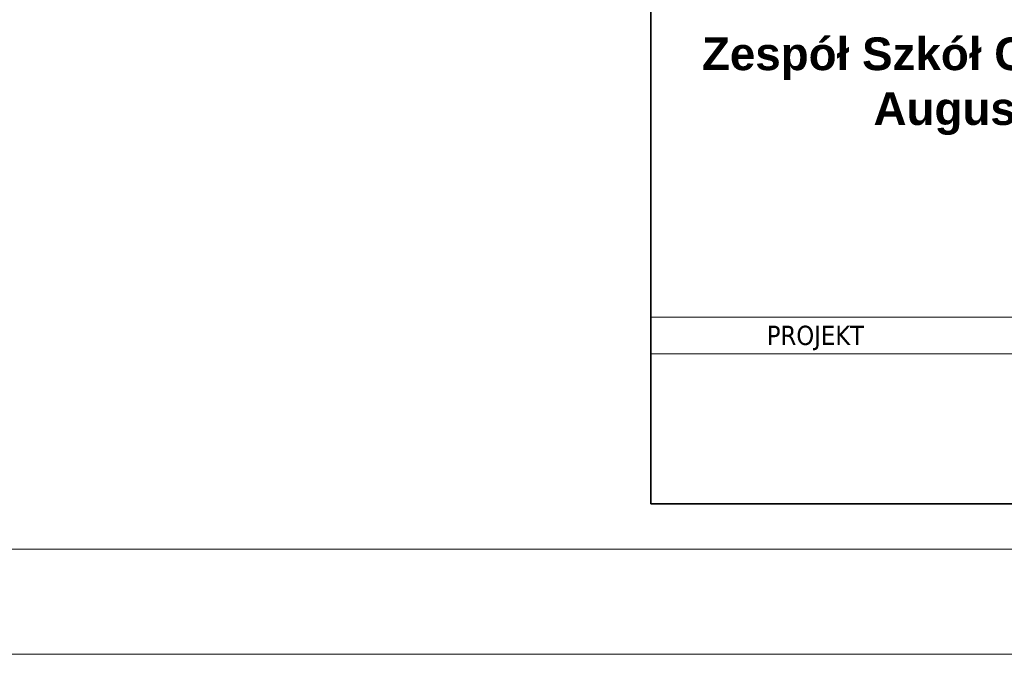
# Model space of a CAD drawing. Header units: metres. Extents: x 8472212 to 8494180, y 5728195 to 5779639.
# Tile 36 of 106: x 8477930 to 8478397, y 5737190 to 5737492. Entities that reach past the tile are written whole.
import ezdxf

# ---------------------------------------------------------------- set-up
doc = ezdxf.new("R2010")
doc.units = ezdxf.units.M
doc.header["$MEASUREMENT"] = 0
doc.layers.add('0A_MJ_tabelka', color=252, linetype='CONTINUOUS', lineweight=5)
doc.layers.add('0A_NIEwidoczne', color=222, linetype='CONTINUOUS', lineweight=0)
doc.styles.add('arial', font='arial.ttf')

msp = doc.modelspace()

# ---------------------------------------------------------------- linework, layer by layer
at = {"layer": '0A_MJ_tabelka', "color": 7, "lineweight": 35}
for p, q in [((8478229.35, 5737709.94), (8478229.35, 5737261.56)), ((8478229.35, 5737261.56), (8479739.73, 5737261.56))]:
    msp.add_line(p, q, dxfattribs=at)
at = {"layer": '0A_MJ_tabelka', "color": 7}
msp.add_line((8478229.35, 5737428.13), (8478229.35, 5737261.56), dxfattribs=at)
at = {"layer": '0A_MJ_tabelka', "color": 7, "linetype": 'Continuous'}
for p, q in [((8478229.35, 5737350.23), (8478786.21, 5737350.23)), ((8478229.35, 5737332.89), (8478786.21, 5737332.89))]:
    msp.add_line(p, q, dxfattribs=at)
at = {"layer": '0A_MJ_tabelka', "color": 7, "lineweight": 0}
msp.add_line((8475658.01, 5737240.08), (8479758.01, 5737240.08), dxfattribs=at)
at = {"layer": '0A_NIEwidoczne', "lineweight": 0}
msp.add_line((8475608.01, 5737190.08), (8479808.01, 5737190.08), dxfattribs=at)

# ---------------------------------------------------------------- texts
at = {"layer": '0A_MJ_tabelka', "color": 7, "insert": (8478510.28, 5737483.24), "char_height": 15.56096, "width": 515.0573, "attachment_point": 2, "line_spacing_factor": 1.004016, "style": 'arial'}
msp.add_mtext('{\\fArial|b1|i0|c238|p34;Zespół Szkół Centrum Kształcenia Rolniczego im. Augusta Zamoyskiego w Jabłoniu\\P}ul. A. Zamoyskiego 4\\P21-205 Jabłoń', dxfattribs=at)
at = {"layer": '0A_MJ_tabelka', "color": 7, "insert": (8478284.48, 5737346.24), "char_height": 9.1538, "attachment_point": 1, "style": 'arial'}
msp.add_mtext('\\pt10.9758;{\\fTahoma|b0|i0|c238|p34;PROJEKT}', dxfattribs=at)

doc.saveas('drawing.dxf')
